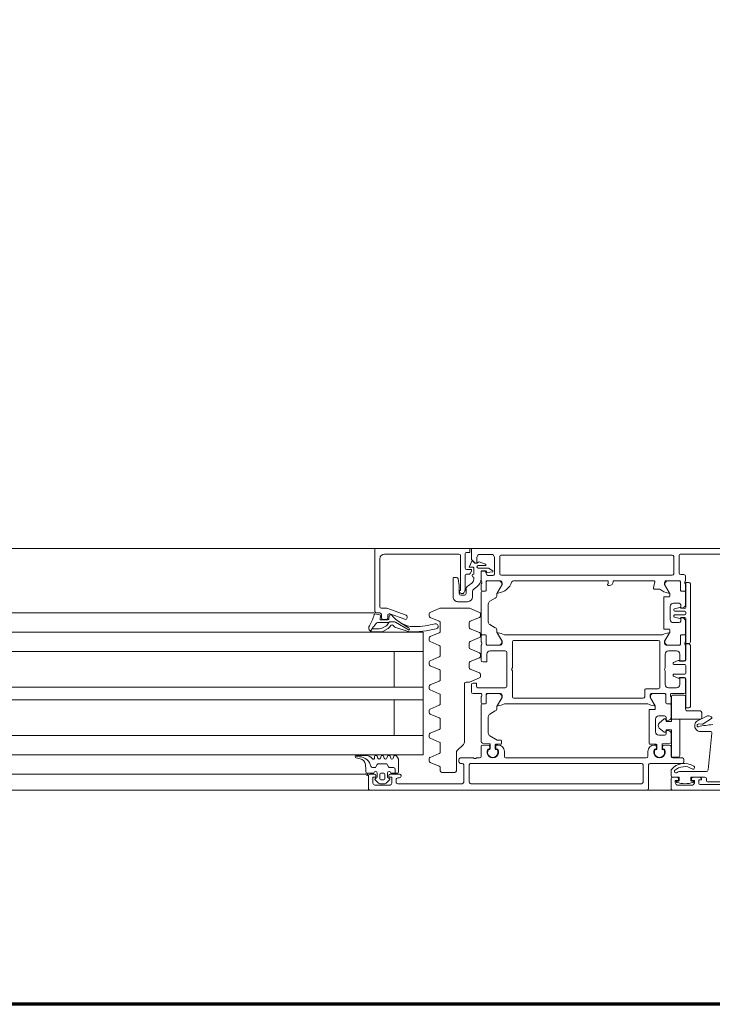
# Model space of a CAD drawing. Header units: centimetres. Extents: x -1631 to 21770, y -8842 to 3590.
# Tile 63 of 87: x 462 to 483, y 1006 to 1036. Entities that reach past the tile are written whole.
import ezdxf

# ---------------------------------------------------------------- set-up
doc = ezdxf.new("R2010")
doc.units = ezdxf.units.CM
doc.linetypes.add('Dash', pattern=[60, 30, -30])
doc.linetypes.add('Długa kreska', pattern=[142.875, 95.25, -47.625])
for name, color, linetype, lineweight in [('A-DETL', 90, 'Continuous', 9), ('A-DETL-GENF', 92, 'Continuous', 9), ('A-DOOR', 31, 'Continuous', 13), ('A-DOOR-HDLN', 31, 'Dash', 9)]:
    doc.layers.add(name, color=color, linetype=linetype, lineweight=lineweight)

# ---------------------------------------------------------------- blocks, each defined once
blk = doc.blocks.new('Schueco_FWS_ADS-75-SimplySmart_inw_Family-02 - FWS SI insert unit 90-2368450-5_piętro III __10_50 m_ - stan projektowany')
at = {"layer": 'A-DETL-GENF'}
for p, q in [((74.6, 0.9), (-74.6, 0.9)), ((-54.5, 0.4), (7.65, 0.4)), ((-54.5, -0.2), (7.65, -0.2)), ((-54.5, -0.8), (7.65, -0.8)), ((-54.5, -1.9), (7.65, -1.9)), ((-54.5, -2.3), (7.65, -2.3)), ((-54.5, -3.4), (7.65, -3.4)), ((-54.5, -4), (7.65, -4)), ((7.65, -4.6), (-59.08, -4.6)), ((-75.5, -6.6), (75.5, -6.6))]:
    blk.add_line(p, q, dxfattribs=at)
at = {"layer": 'A-DOOR'}
for p, q in [((-68.35, 0.9), (-74.5, 0.9)), ((-70.5, 0.73), (-69.21, 0.73)), ((-69.45, 0.645), (-70.3, 0.645)), ((-68.98, 0.62), (-68.93, 0.62)), ((-68.93, 0.75), (-68.53, 0.75)), ((-68.53, 0.62), (-68.48, 0.62)), ((-68.3, 0.55), (-68.3, 0.85)), ((-67.6, 0.85), (-67.6, 0.12)), ((-58.95, 0.9), (-67.55, 0.9)), ((-67.43, 0.12), (-67.43, 0.65)), ((-67.38, 0.7), (-62.08, 0.7)), ((-62.03, 0.65), (-62.03, 0.12)), ((-61.86, 0.12), (-61.86, 0.65)), ((-61.81, 0.7), (-59.81, 0.7)), ((-59.76, 0.65), (-59.76, 0.57)), ((-59.447, 0.685), (-59.551, 0.581)), ((-59.53, 0.75), (-59.13, 0.75)), ((-59.248, 0.7), (-59.412, 0.7)), ((-59.109, 0.581), (-59.213, 0.685)), ((-58.95, 0.9), (-53.75, 0.9)), ((-58.9, 0.45), (-58.9, 0.85)), ((-69.4, 0.55), (-69.4, 0.595)), ((-69.397, 0.32), (-68.557, 0.32)), ((-69.19, 0.5), (-68.98, 0.5)), ((-68.48, 0.5), (-68.35, 0.5)), ((-68.3, 0.27), (-68.3, 0.45)), ((-61.18, 0.35), (-61.58, 0.35)), ((-59.91, 0.47), (-59.91, 0.45)), ((-59.81, 0.52), (-59.86, 0.52)), ((-59.86, 0.4), (-59.58, 0.4)), ((-59.59, 0.37), (-59.8, 0.37)), ((-59.728, 0.37), (-59.728, 0.25)), ((-59.53, 0.53), (-59.52, 0.53)), ((-59.49, 0.5), (-59.49, 0.37)), ((-59.41, 0.42), (-59.41, 0.53)), ((-59.36, 0.58), (-59.3, 0.58)), ((-59.3, 0.37), (-59.36, 0.37)), ((-59.25, 0.53), (-59.25, 0.42)), ((-59.17, 0.37), (-59.17, 0.5)), ((-59.14, 0.53), (-59.13, 0.53)), ((-59.08, 0.4), (-58.95, 0.4)), ((-58.803, 0.103), (-58.83, 0.41)), ((-58.828, 0.4), (-53.75, 0.4)), ((-69.567, -0.869), (-69.447, 0.275)), ((-68.7, 0.02), (-68.7, -0.05)), ((-67.65, 0.07), (-68.65, 0.07)), ((-62.08, 0.07), (-67.38, 0.07)), ((-61.76, 0.07), (-61.81, 0.07)), ((-61.71, -0.05), (-61.71, 0.02)), ((-61.63, 0.3), (-61.63, -0.259)), ((-61.13, 0.203), (-61.13, 0.3)), ((-60.811, 0.038), (-61.099, 0.157)), ((-59.678, 0.2), (-59.567, 0.2)), ((-59.523, 0.175), (-59.483, 0.105)), ((-59.44, 0.08), (-59.216, 0.08)), ((-59.173, 0.105), (-59.132, 0.175)), ((-59.089, 0.2), (-59.024, 0.2)), ((-68.65, -0.1), (-68.35, -0.1)), ((-68.3, -0.15), (-68.3, -0.45)), ((-67.58, -0.3), (-67.58, -0.15)), ((-67.53, -0.1), (-63.17, -0.1)), ((-63.12, -0.15), (-63.12, -0.3)), ((-62.4, -0.45), (-62.4, -0.15)), ((-62.35, -0.1), (-62.26, -0.1)), ((-62.16, -0.1), (-61.76, -0.1)), ((-61.13, -0.547), (-61.13, -0.283)), ((-61.099, -0.237), (-60.811, -0.118)), ((-60.78, -0.002), (-60.78, -0.078)), ((-59.691, -0.15), (-59.669, -0.09)), ((-59.591, -0.09), (-59.569, -0.15)), ((-59.491, -0.15), (-59.469, -0.09)), ((-59.391, -0.09), (-59.369, -0.15)), ((-59.291, -0.15), (-59.269, -0.09)), ((-59.191, -0.09), (-59.169, -0.15)), ((-59.09, -0.14), (-59.09, -0.1)), ((-58.791, -0.18), (-58.524, -0.18)), ((-58.516, -0.101), (-58.642, -0.076)), ((-58.526, -0.158), (-58.499, -0.172)), ((-68.3, -0.846), (-68.3, -0.583)), ((-68.282, -0.563), (-68.038, -0.542)), ((-68.25, -0.5), (-68.059, -0.5)), ((-68.062, -0.37), (-68.096, -0.37)), ((-68.04, -0.36), (-68.076, -0.36)), ((-68.04, -0.482), (-68.033, -0.403)), ((-68.02, -0.522), (-68.02, -0.38)), ((-67.86, -0.38), (-67.86, -0.505)), ((-67.847, -0.403), (-67.84, -0.482)), ((-67.804, -0.36), (-67.84, -0.36)), ((-67.84, -0.525), (-67.64, -0.525)), ((-67.821, -0.5), (-67.78, -0.5)), ((-67.784, -0.37), (-67.817, -0.37)), ((-67.62, -0.545), (-67.62, -1.585)), ((-63.03, -0.545), (-63.03, -0.635)), ((-62.86, -0.525), (-63.01, -0.525)), ((-62.92, -0.5), (-62.879, -0.5)), ((-62.882, -0.37), (-62.916, -0.37)), ((-62.896, -0.36), (-62.86, -0.36)), ((-62.86, -0.482), (-62.853, -0.403)), ((-62.84, -0.38), (-62.84, -0.505)), ((-62.68, -0.522), (-62.68, -0.38)), ((-62.667, -0.403), (-62.66, -0.482)), ((-62.446, -0.561), (-62.662, -0.542)), ((-62.66, -0.36), (-62.624, -0.36)), ((-62.641, -0.5), (-62.45, -0.5)), ((-62.604, -0.37), (-62.637, -0.37)), ((-62.4, -1.729), (-62.4, -0.61)), ((-61.88, -0.591), (-61.88, -2.4)), ((-61.659, -0.329), (-61.851, -0.521)), ((-60.811, -0.712), (-61.099, -0.593)), ((-69.221, -0.917), (-69.516, -0.924)), ((-68.15, -0.855), (-68.15, -0.93)), ((-67.92, -0.805), (-68.1, -0.805)), ((-67.82, -1.305), (-67.82, -0.905)), ((-62.62, -0.869), (-62.62, -1.375)), ((-61.099, -0.987), (-60.811, -0.868)), ((-60.78, -0.752), (-60.78, -0.828)), ((-53.75, -0.8), (-60.6, -0.8)), ((-69.299, -1.157), (-69.551, -1.326)), ((-69.159, -1.154), (-69.269, -1.148)), ((-69.114, -1.123), (-69.125, -1.138)), ((-68.181, -0.954), (-68.226, -0.942)), ((-61.13, -1.297), (-61.13, -1.033)), ((-69.548, -1.377), (-69.506, -1.399)), ((-69.436, -1.402), (-69.122, -1.249)), ((-68.3, -1.729), (-68.3, -1.364)), ((-68.226, -1.268), (-68.181, -1.256)), ((-68.15, -1.28), (-68.15, -1.355)), ((-68.1, -1.405), (-67.92, -1.405)), ((-62.67, -1.462), (-62.84, -1.56)), ((-60.811, -1.462), (-61.099, -1.343)), ((-60.78, -1.502), (-60.78, -1.578)), ((-68.9, -3.59), (-68.9, -1.7)), ((-68.3, -1.81), (-68.3, -2)), ((-68.171, -1.78), (-68.27, -1.78)), ((-68.17, -1.779), (-68.25, -1.779)), ((-68.141, -2.08), (-68.141, -1.81)), ((-68.14, -2.049), (-68.14, -1.809)), ((-67.81, -1.625), (-67.81, -1.691)), ((-67.803, -1.716), (-67.669, -1.949)), ((-67.64, -1.605), (-67.79, -1.605)), ((-63.12, -1.78), (-67.58, -1.78)), ((-62.897, -1.716), (-63.031, -1.949)), ((-62.89, -1.647), (-62.89, -1.691)), ((-62.56, -2.049), (-62.56, -1.809)), ((-62.559, -1.81), (-62.559, -2.08)), ((-62.53, -1.779), (-62.45, -1.779)), ((-62.43, -1.78), (-62.529, -1.78)), ((-62.4, -2), (-62.4, -1.81)), ((-61.13, -2.047), (-61.13, -1.783)), ((-61.099, -1.737), (-60.811, -1.618)), ((-68.3, -2.1), (-68.7, -2.1)), ((-68.28, -2.028), (-68.28, -2.072)), ((-67.7, -2.1), (-68.121, -2.1)), ((-67.756, -2.099), (-68.09, -2.099)), ((-67.48, -2.2), (-67.48, -2)), ((-67.43, -1.95), (-63.42, -1.95)), ((-63.37, -2), (-63.37, -2.8)), ((-62.579, -2.1), (-63, -2.1)), ((-62.944, -2.099), (-62.61, -2.099)), ((-62.42, -2.072), (-62.42, -2.028)), ((-62.15, -2.1), (-62.4, -2.1)), ((-60.811, -2.212), (-61.099, -2.093)), ((-68.75, -2.15), (-68.75, -2.54)), ((-68.47, -2.28), (-68.22, -2.28)), ((-68.12, -2.38), (-68.12, -2.8)), ((-67.95, -3.7), (-67.95, -2.3)), ((-67.9, -2.25), (-67.53, -2.25)), ((-63.2, -3.37), (-63.2, -2.33)), ((-63.15, -2.28), (-62.3, -2.28)), ((-62.1, -2.37), (-62.1, -2.15)), ((-61.099, -2.487), (-60.811, -2.368)), ((-60.78, -2.252), (-60.78, -2.328)), ((-68.76, -2.73), (-68.76, -2.97)), ((-68.39, -2.7), (-68.73, -2.7)), ((-68.71, -2.6), (-68.56, -2.6)), ((-68.519, -2.574), (-68.377, -2.64)), ((-68.36, -2.667), (-68.36, -2.67)), ((-62.38, -2.628), (-62.38, -2.692)), ((-62.039, -2.454), (-62.349, -2.582)), ((-62.349, -2.738), (-62.061, -2.857)), ((-61.93, -2.45), (-62.02, -2.45)), ((-61.13, -2.797), (-61.13, -2.533)), ((-68.73, -3), (-68.39, -3)), ((-68.36, -3.03), (-68.36, -3.033)), ((-68.12, -2.9), (-68.12, -3.32)), ((-63.37, -2.9), (-63.37, -3.7)), ((-62.03, -2.903), (-62.03, -3.043)), ((-60.811, -2.962), (-61.099, -2.843)), ((-60.78, -3.002), (-60.78, -3.078)), ((-68.75, -3.16), (-68.75, -3.6)), ((-68.56, -3.1), (-68.71, -3.1)), ((-68.377, -3.06), (-68.519, -3.126)), ((-62.4, -3.6), (-62.4, -3.13)), ((-62.38, -3.255), (-62.38, -3.318)), ((-62.061, -3.089), (-62.349, -3.209)), ((-61.13, -3.547), (-61.13, -3.283)), ((-61.099, -3.237), (-60.811, -3.118)), ((-68.73, -3.628), (-68.73, -3.672)), ((-68.591, -3.89), (-68.591, -3.62)), ((-68.59, -3.891), (-68.59, -3.651)), ((-68.571, -3.6), (-68.15, -3.6)), ((-68.54, -3.601), (-68.206, -3.601)), ((-68.22, -3.42), (-68.47, -3.42)), ((-62.68, -3.42), (-63.15, -3.42)), ((-63, -3.6), (-62.579, -3.6)), ((-62.61, -3.601), (-62.944, -3.601)), ((-62.56, -3.891), (-62.56, -3.651)), ((-62.559, -3.62), (-62.559, -3.89)), ((-62.42, -3.672), (-62.42, -3.628)), ((-62.349, -3.364), (-62.061, -3.484)), ((-62.03, -3.53), (-62.03, -3.67)), ((-60.811, -3.712), (-61.099, -3.593)), ((-53.75, -3.4), (-60.6, -3.4)), ((-59.146, -3.4), (-53.75, -3.4)), ((-68.9, -5.501), (-68.9, -3.701)), ((-68.75, -3.7), (-68.75, -3.89)), ((-68.75, -4.341), (-68.75, -3.971)), ((-68.72, -3.92), (-68.621, -3.92)), ((-68.7, -3.921), (-68.62, -3.921)), ((-68.119, -3.751), (-68.253, -3.984)), ((-68.03, -3.92), (-63.12, -3.92)), ((-63.42, -3.75), (-67.9, -3.75)), ((-63.031, -3.751), (-62.897, -3.984)), ((-62.45, -3.921), (-62.53, -3.921)), ((-62.529, -3.92), (-62.43, -3.92)), ((-62.4, -3.89), (-62.4, -3.7)), ((-62.4, -5.229), (-62.4, -3.971)), ((-62.38, -3.882), (-62.38, -3.945)), ((-62.061, -3.716), (-62.349, -3.836)), ((-61.099, -3.987), (-60.811, -3.868)), ((-60.78, -3.752), (-60.78, -3.828)), ((-68.26, -4.009), (-68.26, -4.08)), ((-68.24, -4.1), (-68.09, -4.1)), ((-68.07, -4.12), (-68.07, -5.08)), ((-62.89, -4.009), (-62.89, -4.053)), ((-62.84, -4.14), (-62.67, -4.238)), ((-62.349, -3.991), (-62.061, -4.111)), ((-62.03, -4.157), (-62.03, -4.297)), ((-61.13, -4.297), (-61.13, -4.033)), ((-59.738, -4.315), (-60.167, -4.063)), ((-60.136, -4.153), (-59.897, -4.297)), ((-59.72, -4.163), (-60.134, -4.021)), ((-59.55, -4.155), (-59.59, -4.21)), ((-59.344, -4.03), (-59.511, -4.121)), ((-59.316, -4.129), (-59.434, -4.193)), ((-59.022, -4.015), (-59.287, -4.015)), ((-59.01, -4.108), (-59.234, -4.108)), ((-59.04, -4.161), (-58.966, -4.031)), ((-68.76, -4.576), (-68.76, -4.626)), ((-68.414, -4.546), (-68.73, -4.546)), ((-68.631, -4.449), (-68.676, -4.437)), ((-68.6, -4.35), (-68.6, -4.425)), ((-68.574, -4.429), (-68.407, -4.473)), ((-68.37, -4.3), (-68.55, -4.3)), ((-68.384, -4.502), (-68.384, -4.516)), ((-68.27, -4.8), (-68.27, -4.4)), ((-62.62, -4.325), (-62.62, -4.875)), ((-62.38, -4.508), (-62.38, -4.572)), ((-62.061, -4.343), (-62.349, -4.462)), ((-60.811, -4.462), (-61.099, -4.343)), ((-60.78, -4.502), (-60.78, -4.578)), ((-60.1, -4.45), (-60.1, -4.482)), ((-60.067, -4.529), (-59.468, -4.747)), ((-59.567, -4.573), (-60.033, -4.403)), ((-59.59, -4.329), (-59.687, -4.329)), ((-59.599, -4.54), (-59.572, -4.54)), ((-59.542, -4.514), (-59.529, -4.411)), ((-59.5, -4.45), (-59.5, -4.526)), ((-59.499, -4.385), (-59.289, -4.385)), ((-59.35, -4.4), (-59.45, -4.4)), ((-59.3, -4.55), (-59.3, -4.45)), ((-59.259, -4.419), (-59.27, -4.509)), ((-59.246, -4.542), (-59.107, -4.569)), ((-68.75, -5.229), (-68.75, -4.859)), ((-68.73, -4.656), (-68.414, -4.656)), ((-68.676, -4.763), (-68.631, -4.751)), ((-68.6, -4.775), (-68.6, -4.85)), ((-68.407, -4.728), (-68.574, -4.773)), ((-68.384, -4.686), (-68.384, -4.699)), ((-62.349, -4.618), (-62.039, -4.746)), ((-62.02, -4.75), (-61.14, -4.75)), ((-61.121, -4.746), (-60.811, -4.618)), ((-59.451, -4.75), (-59.3, -4.75)), ((-59.15, -4.6), (-59.25, -4.6)), ((-59.25, -4.8), (-59.25, -6.28)), ((-68.55, -4.9), (-68.37, -4.9)), ((-68.26, -5.12), (-68.26, -5.191)), ((-68.09, -5.1), (-68.24, -5.1)), ((-62.89, -5.147), (-62.89, -5.191)), ((-62.67, -4.962), (-62.84, -5.06)), ((-62.13, -5.1), (-62.13, -5.249)), ((-61.68, -4.95), (-61.98, -4.95)), ((-61.88, -5.15), (-61.77, -5.15)), ((-61.53, -5.68), (-61.53, -5.1)), ((-68.75, -5.31), (-68.75, -5.5)), ((-68.621, -5.28), (-68.72, -5.28)), ((-68.62, -5.279), (-68.7, -5.279)), ((-68.591, -5.58), (-68.591, -5.31)), ((-68.59, -5.549), (-68.59, -5.309)), ((-68.253, -5.216), (-68.119, -5.449)), ((-67.786, -5.34), (-67.95, -5.34)), ((-67.793, -5.564), (-67.756, -5.376)), ((-66.345, -5.45), (-66.38, -5.45)), ((-62.897, -5.216), (-63.031, -5.449)), ((-62.56, -5.549), (-62.56, -5.309)), ((-62.559, -5.31), (-62.559, -5.58)), ((-62.53, -5.279), (-62.45, -5.279)), ((-62.43, -5.28), (-62.529, -5.28)), ((-62.4, -5.5), (-62.4, -5.31)), ((-62.183, -5.352), (-62.267, -5.41)), ((-62.106, -5.523), (-61.994, -5.445)), ((-61.93, -5.322), (-61.93, -5.2)), ((-61.9, -5.312), (-61.9, -5.76)), ((-61.863, -5.227), (-61.895, -5.289)), ((-61.78, -5.2), (-61.818, -5.2)), ((-61.73, -5.28), (-61.73, -5.25)), ((-68.75, -5.6), (-68.75, -5.74)), ((-68.73, -5.528), (-68.73, -5.572)), ((-68.7, -5.79), (-68.6, -5.79)), ((-68.15, -5.6), (-68.571, -5.6)), ((-68.206, -5.599), (-68.54, -5.599)), ((-68.33, -5.77), (-63.03, -5.77)), ((-66.52, -5.6), (-67.764, -5.6)), ((-66.5, -5.57), (-66.5, -5.58)), ((-63.4, -5.6), (-66.33, -5.6)), ((-62.579, -5.6), (-63, -5.6)), ((-62.944, -5.599), (-62.61, -5.599)), ((-62.76, -5.76), (-62.65, -5.76)), ((-62.42, -5.572), (-62.42, -5.528)), ((-62.4, -5.85), (-62.4, -5.6)), ((-62.395, -5.656), (-62.395, -5.885)), ((-62.17, -5.71), (-62.17, -5.646)), ((-61.637, -5.7), (-61.55, -5.7)), ((-68.55, -5.84), (-68.55, -6.38)), ((-68.38, -6.35), (-68.38, -5.82)), ((-62.98, -5.82), (-62.98, -6.35)), ((-62.81, -6.32), (-62.81, -5.81)), ((-62.758, -5.911), (-62.632, -5.988)), ((-62.584, -5.858), (-62.75, -5.874)), ((-62.606, -5.995), (-62.31, -5.995)), ((-62.562, -5.885), (-62.562, -5.878)), ((-62.415, -5.905), (-62.542, -5.905)), ((-62.536, -6.114), (-62.333, -6.184)), ((-62.31, -6.075), (-62.53, -6.075)), ((-62.17, -6), (-62.17, -5.81)), ((-61.95, -5.81), (-62.042, -5.81)), ((-61.9, -6), (-61.9, -6.43)), ((-63.03, -6.4), (-68.33, -6.4)), ((-62.37, -6.42), (-62.71, -6.42)), ((-68.6, -6.43), (-69.89, -6.43)), ((-59.4, -6.43), (-61.71, -6.43)), ((-59.25, -6.6), (-53.75, -6.6))]:
    blk.add_line(p, q, dxfattribs=at)
at = {"layer": 'A-DOOR', "flags": 128}
for points in [[(-69.16, 0.68), (-69.16, 0.58), (-69.24, 0.58), (-69.24, 0.55)], [(-68.93, 0.55), (-68.93, 0.6), (-69.03, 0.6), (-69.03, 0.65)], [(-68.43, 0.65), (-68.43, 0.6), (-68.53, 0.6), (-68.53, 0.55)], [(-59.53, 0.45), (-59.53, 0.5), (-59.63, 0.5), (-59.63, 0.65)], [(-59.03, 0.65), (-59.03, 0.5), (-59.13, 0.5), (-59.13, 0.45)], [(-68.91, 0.6), (-68.91, 0.5), (-69.35, 0.5)], [(-68.35, 0.5), (-68.55, 0.5), (-68.55, 0.6)], [(-59.83, 0.34), (-59.83, -0.06), (-59.765, -0.16)], [(-58.87, 0.45), (-58.87, 0.37), (-59.07, 0.37)], [(-53.75, -4), (-60.6, -4), (-60.6, -0.2), (-53.75, -0.2)], [(-63.01, -0.655), (-62.895, -0.655), (-62.67, -0.782)], [(-59.7, -0.8), (-59.7, -1.9), (-60.6, -1.9), (-53.75, -1.9)], [(-68.85, -1.65), (-68.76, -1.65), (-68.76, -2.55)], [(-67.788, -1.741), (-67.65, -1.98), (-67.65, -2.05)], [(-63.05, -2.05), (-63.05, -1.98), (-62.912, -1.741)], [(-68.7, -2.59), (-68.57, -2.59), (-68.57, -2.38)], [(-62.25, -2.33), (-62.25, -2.42), (-62.15, -2.42)], [(-59.7, -3.4), (-59.7, -2.3), (-60.6, -2.3), (-53.75, -2.3)], [(-68.76, -3.15), (-68.76, -3.64), (-68.85, -3.64)], [(-68.57, -3.32), (-68.57, -3.11), (-68.7, -3.11)], [(-62.45, -3.08), (-62.58, -3.08), (-62.58, -3.32)], [(-68.85, -3.651), (-68.76, -3.651), (-68.76, -4.431)], [(-68.1, -3.65), (-68.1, -3.72), (-68.238, -3.959)], [(-62.912, -3.959), (-63.05, -3.72), (-63.05, -3.65)], [(-59.489, -4.241), (-59.527, -4.303), (-59.191, -4.303)], [(-68.73, -4.461), (-68.6, -4.461), (-68.599, -4.444), (-68.6, -4.461)], [(-68.76, -4.771), (-68.76, -5.551), (-68.85, -5.551)], [(-68.6, -4.741), (-68.599, -4.757), (-68.6, -4.751), (-68.73, -4.741)], [(-61.95, -6.48), (-62.05, -6.48), (-62.05, -6.6), (-59.1, -6.6), (-59.1, -4.65)], [(-68.238, -5.241), (-68.1, -5.48), (-68.1, -5.55)], [(-66.35, -5.58), (-66.35, -5.518), (-66.331, -5.491), (-66.325, -5.47)], [(-63.05, -5.55), (-63.05, -5.48), (-62.912, -5.241)], [(-61.76, -6.38), (-61.76, -5.3), (-61.75, -5.3)], [(-61.72, -5.2), (-61.72, -5.45), (-61.687, -5.658)], [(-62.55, -5.86), (-62.55, -5.9), (-62.45, -5.9)], [(-62.112, -6.206), (-62.03, -6.02), (-62.15, -6.02)], [(-62.06, -5.821), (-62.098, -5.896), (-62.1, -5.95), (-61.95, -5.95)], [(-70.75, -6.6), (-62.1, -6.6), (-62.1, -6.26), (-62.21, -6.15), (-62.27, -6.15), (-62.27, -6.32)], [(-62.265, -6.15), (-62.2, -6.15), (-62.146, -6.212)]]:
    blk.add_lwpolyline(points, dxfattribs=at)
for points in [[(-68.57, -0.17), (-68.57, -1.27)], [(-68.36, -0.12), (-68.52, -0.12)], [(-68.134, -0.916), (-68.15, -0.975), (-68.31, -0.975), (-68.31, -0.17), (-68.31, -0.975), (-68.15, -0.975)], [(-67.934, -1.028), (-68.086, -0.901)], [(-68.086, -1.309), (-67.934, -1.182)], [(-69.25, -1.51), (-69.25, -1.35)], [(-69.2, -1.3), (-68.31, -1.3), (-68.31, -2), (-68.31, -1.3)], [(-68.58, -1.3), (-68.31, -1.3), (-68.31, -1.235), (-68.15, -1.235), (-68.134, -1.294), (-68.15, -1.235), (-68.31, -1.235), (-68.31, -1.3)], [(-68.8, -1.56), (-69.2, -1.56)], [(-68.75, -2), (-68.75, -1.61)], [(-68.36, -2.05), (-68.7, -2.05)]]:
    blk.add_lwpolyline(points, close=True, dxfattribs=at)
at = {"layer": 'A-DOOR'}
for centre, radius, start, end in [((-69.45, 0.595), 0.05, 360, 90), ((-69.21, 0.68), 0.05, 360, 90), ((-68.93, 0.65), 0.1, 90, 180), ((-68.98, 0.64), 0.02, 108.1806, 270), ((-68.73, -0.121), 0.821, 71.8194, 108.1806), ((-68.93, 0.6), 0.02, 0, 90), ((-68.53, 0.6), 0.02, 90, 180), ((-68.53, 0.65), 0.1, 360, 90), ((-68.48, 0.64), 0.02, 270, 71.8194), ((-68.35, 0.85), 0.05, 360, 90), ((-67.55, 0.85), 0.05, 90, 180), ((-67.38, 0.65), 0.05, 90, 180), ((-62.08, 0.65), 0.05, 360, 90), ((-61.81, 0.65), 0.05, 90, 180), ((-59.81, 0.65), 0.05, 360, 90), ((-59.53, 0.65), 0.1, 90, 180), ((-59.412, 0.65), 0.05, 90, 135.0277), ((-59.248, 0.65), 0.05, 44.9798, 90), ((-59.13, 0.65), 0.1, 360, 90), ((-58.95, 0.85), 0.05, 360, 90), ((-69.397, 0.27), 0.05, 90, 174), ((-69.35, 0.55), 0.05, 180, 270), ((-69.19, 0.55), 0.05, 180, 270), ((-68.98, 0.55), 0.05, 270, 360), ((-68.557, 0.42), 0.1, 270, 315.573), ((-68.48, 0.55), 0.05, 180, 270), ((-68.45, 0.315), 0.05, 18.0358, 135.573), ((-68.435, 0.32), 0.0341, 314.9859, 18.0358), ((-68.35, 0.55), 0.05, 270, 360), ((-68.35, 0.45), 0.05, 0, 90), ((-61.58, 0.3), 0.05, 90, 180), ((-61.18, 0.3), 0.05, 0, 90), ((-59.86, 0.47), 0.05, 90, 180), ((-59.86, 0.45), 0.05, 180, 270), ((-59.8, 0.34), 0.03, 90, 180), ((-59.81, 0.57), 0.05, 270, 0), ((-59.54, 0.37), 0.05, 180.0006, 0.0006), ((-59.58, 0.45), 0.05, 270, 360), ((-59.53, 0.56), 0.03, 134.9981, 270.0001), ((-59.52, 0.5), 0.03, 0, 90), ((-59.36, 0.53), 0.05, 89.9979, 180.0021), ((-59.36, 0.42), 0.05, 179.9989, 270.0011), ((-59.3, 0.53), 0.05, 359.9979, 90.0021), ((-59.3, 0.42), 0.05, 269.9989, 0.0011), ((-59.14, 0.5), 0.03, 90, 180), ((-59.12, 0.37), 0.05, 180, 360), ((-59.13, 0.56), 0.03, 270.0055, 44.9966), ((-59.08, 0.45), 0.05, 180, 270), ((-58.95, 0.45), 0.05, 270, 360), ((-58.87, 0.41), 0.04, 0.0006, 89.9999), ((-68.98, 0.2), 0.05, 56.44, 236.44), ((-68.715, 0.6), 0.53, 236.44, 321.4946), ((-68.715, 0.6), 0.43, 236.44, 314.9859), ((-68.65, 0.02), 0.05, 90, 180), ((-67.65, 0.12), 0.05, 270, 360), ((-67.38, 0.12), 0.05, 180, 270), ((-62.08, 0.12), 0.05, 270, 0), ((-61.81, 0.12), 0.05, 180, 270), ((-61.76, 0.02), 0.05, 360, 90), ((-61.08, 0.203), 0.05, 180, 247.5), ((-60.83, -0.008), 0.05, 7.1452, 67.5), ((-59.678, 0.25), 0.05, 180, 270), ((-59.567, 0.15), 0.05, 30, 90), ((-59.44, 0.13), 0.05, 210, 270), ((-59.216, 0.13), 0.05, 270, 330), ((-59.089, 0.15), 0.05, 90, 150), ((-59.024, 0.15), 0.05, 12.1266, 90), ((-58.603, 0.244), 0.381, 192.6599, 268.1005), ((-58.604, 0.12), 0.2, 185.0082, 258.9975), ((-68.65, -0.05), 0.05, 180, 270), ((-68.52, -0.17), 0.05, 90, 180), ((-68.52, -0.17), 0.05, 90, 180), ((-68.36, -0.17), 0.05, 360, 90), ((-68.36, -0.17), 0.05, 360, 90), ((-68.35, -0.15), 0.05, 0, 90), ((-67.94, -0.28), 0.18, 330, 210), ((-67.94, -0.275), 0.16, 327.9154, 212.0846), ((-67.78, -0.3), 0.2, 270, 360), ((-67.53, -0.15), 0.05, 90, 180), ((-63.17, -0.15), 0.05, 360, 90), ((-62.92, -0.3), 0.2, 180, 270), ((-62.76, -0.28), 0.18, 330, 210), ((-62.76, -0.275), 0.16, 327.91, 212.09), ((-62.35, -0.15), 0.05, 90, 180), ((-62.21, -0.153), 0.0725, 46.3972, 133.6028), ((-61.76, -0.05), 0.05, 270, 0), ((-61.73, -0.259), 0.1, 315, 360), ((-61.08, -0.283), 0.05, 112.5, 180), ((-60.83, -0.072), 0.05, 292.5, 352.8548), ((-59.73, -0.14), 0.04, 209.9997, 345.0005), ((-59.63, -0.1), 0.04, 15.0002, 164.9998), ((-59.53, -0.14), 0.04, 194.9996, 345.0004), ((-59.43, -0.1), 0.04, 15.0002, 164.9998), ((-59.33, -0.14), 0.04, 194.9996, 345.0004), ((-59.23, -0.1), 0.04, 15.0002, 164.9998), ((-59.13, -0.14), 0.04, 194.9997, 0.0002), ((-59.05, -0.1), 0.04, 40.3208, 180), ((-58.791, 0.12), 0.3, 220.3198, 270.0013), ((-58.649, -0.478), 0.343, 68.9463, 84.3989), ((-58.524, -0.14), 0.04, 269.9191, 78.9894), ((-68.25, -0.45), 0.05, 180, 270), ((-68.28, -0.583), 0.02, 95, 180), ((-68.062, -0.4), 0.03, 355, 90), ((-68.059, -0.48), 0.02, 270, 355), ((-68.04, -0.38), 0.02, 360, 90), ((-68.04, -0.522), 0.02, 275, 0), ((-67.84, -0.38), 0.02, 90, 180), ((-67.84, -0.505), 0.02, 180, 270), ((-67.817, -0.4), 0.03, 90, 185), ((-67.821, -0.48), 0.02, 185, 270), ((-67.64, -0.545), 0.02, 0, 90), ((-63.01, -0.545), 0.02, 90, 180), ((-62.882, -0.4), 0.03, 355, 90), ((-62.879, -0.48), 0.02, 270, 355), ((-62.86, -0.38), 0.02, 360, 90), ((-62.86, -0.505), 0.02, 270, 0), ((-62.66, -0.38), 0.02, 90, 180), ((-62.66, -0.522), 0.02, 180, 265), ((-62.637, -0.4), 0.03, 90, 185), ((-62.641, -0.48), 0.02, 185, 270), ((-62.45, -0.45), 0.05, 270, 360), ((-62.45, -0.61), 0.05, 360, 85), ((-61.78, -0.591), 0.1, 135, 180), ((-61.08, -0.547), 0.05, 180, 247.5), ((-69.517, -0.874), 0.05, 174, 271.3918), ((-69.217, -1.102), 0.185, 352.9334, 91.3918), ((-68.2, -0.846), 0.1, 180, 255), ((-68.1, -0.855), 0.05, 90, 180), ((-68.105, -0.924), 0.03, 50, 165), ((-68.105, -0.924), 0.03, 50, 165), ((-67.92, -0.905), 0.1, 360, 90), ((-63.01, -0.635), 0.02, 180, 270), ((-62.895, -0.675), 0.02, 60, 90), ((-62.72, -0.869), 0.1, 360, 60), ((-60.83, -0.758), 0.05, 7.1452, 67.5), ((-60.83, -0.822), 0.05, 292.5, 352.8548), ((-69.735, 1.362), 2.5, 273.2163, 283.531), ((-69.272, -1.198), 0.05, 87, 124), ((-69.157, -1.114), 0.04, 267, 323), ((-69.142, -1.102), 0.035, 323, 103.531), ((-69.192, -1.105), 0.16, 296, 352.9334), ((-68.175, -0.93), 0.025, 255, 0), ((-67.998, -1.105), 0.1, 310, 50), ((-67.998, -1.105), 0.1, 310, 50), ((-61.08, -1.033), 0.05, 112.5, 180), ((-69.534, -1.351), 0.03, 124, 242), ((-69.469, -1.329), 0.08, 242, 294), ((-69.2, -1.35), 0.05, 90, 180), ((-69.2, -1.35), 0.05, 90, 180), ((-69.2, -1.51), 0.05, 180, 270), ((-69.2, -1.51), 0.05, 180, 270), ((-68.62, -1.27), 0.05, 323.1301, 0), ((-68.62, -1.27), 0.05, 323.1301, 0), ((-68.2, -1.364), 0.1, 105, 180), ((-68.175, -1.28), 0.025, 0, 105), ((-68.1, -1.355), 0.05, 180, 270), ((-68.105, -1.286), 0.03, 195, 310), ((-68.105, -1.286), 0.03, 195, 310), ((-67.92, -1.305), 0.1, 270, 0), ((-62.72, -1.375), 0.1, 300, 360), ((-61.08, -1.297), 0.05, 180, 247.5), ((-60.83, -1.508), 0.05, 7.1452, 67.5), ((-68.85, -1.7), 0.05, 90, 180), ((-68.8, -1.61), 0.05, 360, 90), ((-68.8, -1.61), 0.05, 0, 90), ((-68.25, -1.729), 0.05, 180, 270), ((-68.27, -1.81), 0.03, 90, 180), ((-68.171, -1.81), 0.03, 0, 90), ((-68.17, -1.809), 0.03, 0, 90), ((-67.79, -1.625), 0.02, 90, 180), ((-67.76, -1.691), 0.05, 180, 210), ((-67.776, -1.734), 0.0138, 84.6714, 210), ((-67.821, -2.218), 0.5, 61.1395, 84.6714), ((-67.64, -1.585), 0.02, 270, 0), ((-62.879, -2.218), 0.5, 95.3286, 118.8605), ((-62.924, -1.734), 0.0138, 330, 95.3286), ((-62.94, -1.691), 0.05, 330, 0), ((-62.79, -1.647), 0.1, 120, 180), ((-62.53, -1.809), 0.03, 90, 180), ((-62.529, -1.81), 0.03, 90, 180), ((-62.45, -1.729), 0.05, 270, 0), ((-62.43, -1.81), 0.03, 0, 90), ((-61.08, -1.783), 0.05, 112.5, 180), ((-60.83, -1.572), 0.05, 292.5, 352.8548), ((-68.7, -2), 0.05, 180, 270), ((-68.7, -2), 0.05, 180, 270), ((-68.7, -2.15), 0.05, 90, 180), ((-68.36, -2), 0.05, 270, 0), ((-68.36, -2), 0.05, 270, 360), ((-68.31, -2.028), 0.03, 0, 70.5288), ((-68.31, -2.072), 0.03, 289.4712, 0), ((-68.121, -2.08), 0.02, 180, 270), ((-68.09, -2.049), 0.05, 180, 270), ((-67.756, -1.999), 0.1, 270, 30), ((-67.7, -2.05), 0.05, 270, 0), ((-67.43, -2), 0.05, 90, 180), ((-63.42, -2), 0.05, 0, 90), ((-63, -2.05), 0.05, 180, 270), ((-62.944, -1.999), 0.1, 150, 270), ((-62.61, -2.049), 0.05, 270, 0), ((-62.579, -2.08), 0.02, 270, 360), ((-62.39, -2.028), 0.03, 109.4712, 180), ((-62.39, -2.072), 0.03, 180, 250.5288), ((-62.15, -2.15), 0.05, 0, 90), ((-61.08, -2.047), 0.05, 180, 247.5), ((-68.47, -2.38), 0.1, 90, 180), ((-68.22, -2.38), 0.1, 360, 90), ((-67.9, -2.3), 0.05, 90, 180), ((-67.53, -2.2), 0.05, 270, 0), ((-63.15, -2.33), 0.05, 90, 180), ((-62.3, -2.33), 0.05, 0, 90), ((-62.15, -2.37), 0.05, 270, 360), ((-61.93, -2.4), 0.05, 270, 0), ((-60.83, -2.258), 0.05, 7.1452, 67.5), ((-60.83, -2.322), 0.05, 292.5, 352.8548), ((-68.71, -2.55), 0.05, 180, 270), ((-68.73, -2.73), 0.03, 90, 180), ((-68.7, -2.54), 0.05, 180, 270), ((-68.532, -2.601), 0.03, 65, 158.2882), ((-68.39, -2.67), 0.03, 270, 0), ((-68.39, -2.667), 0.03, 0, 65), ((-62.33, -2.628), 0.05, 112.5, 180), ((-62.33, -2.692), 0.05, 180, 247.5), ((-62.02, -2.5), 0.05, 90, 112.5), ((-61.08, -2.533), 0.05, 112.5, 180), ((-68.73, -2.97), 0.03, 180, 270), ((-68.39, -3.03), 0.03, 0, 90), ((-68.39, -3.033), 0.03, 295, 0), ((-68.172, -2.85), 0.0725, 316.3972, 43.6028), ((-63.422, -2.85), 0.0725, 316.3972, 43.6028), ((-62.08, -2.903), 0.05, 0, 67.5), ((-62.08, -3.043), 0.05, 292.5, 0), ((-61.08, -2.797), 0.05, 180, 247.5), ((-60.83, -3.008), 0.05, 7.1452, 67.5), ((-68.71, -3.15), 0.05, 90, 180), ((-68.7, -3.16), 0.05, 90, 180), ((-68.47, -3.32), 0.1, 180, 270), ((-68.532, -3.099), 0.03, 201.7118, 295), ((-68.22, -3.32), 0.1, 270, 360), ((-62.68, -3.32), 0.1, 270, 360), ((-62.45, -3.13), 0.05, 0, 90), ((-62.33, -3.255), 0.05, 112.5, 180), ((-62.33, -3.318), 0.05, 180, 247.5), ((-61.08, -3.283), 0.05, 112.5, 180), ((-60.83, -3.072), 0.05, 292.5, 352.8548), ((-68.85, -3.59), 0.05, 180, 270), ((-68.85, -3.701), 0.05, 90, 180), ((-68.76, -3.628), 0.03, 0, 70.5288), ((-68.571, -3.62), 0.02, 90, 180), ((-68.54, -3.651), 0.05, 90, 180), ((-68.206, -3.701), 0.1, 330, 90), ((-68.15, -3.65), 0.05, 0, 90), ((-63.15, -3.37), 0.05, 180, 270), ((-63, -3.65), 0.05, 90, 180), ((-62.944, -3.701), 0.1, 90, 210), ((-62.61, -3.651), 0.05, 0, 90), ((-62.579, -3.62), 0.02, 0, 90), ((-62.39, -3.628), 0.03, 109.4712, 180), ((-62.08, -3.53), 0.05, 0, 67.5), ((-61.08, -3.547), 0.05, 180, 247.5), ((-68.76, -3.672), 0.03, 289.4712, 0), ((-68.72, -3.89), 0.03, 180, 270), ((-68.7, -3.971), 0.05, 90, 180), ((-68.621, -3.89), 0.03, 270, 0), ((-68.62, -3.891), 0.03, 270, 0), ((-68.226, -3.966), 0.0138, 150, 275.3286), ((-68.271, -3.482), 0.5, 275.3286, 298.8605), ((-67.9, -3.7), 0.05, 180, 270), ((-63.42, -3.7), 0.05, 270, 0), ((-62.879, -3.482), 0.5, 241.1395, 264.6714), ((-62.924, -3.966), 0.0138, 264.6714, 30), ((-62.53, -3.891), 0.03, 180, 270), ((-62.529, -3.89), 0.03, 180, 270), ((-62.45, -3.971), 0.05, 0, 90), ((-62.43, -3.89), 0.03, 270, 0), ((-62.39, -3.672), 0.03, 180, 250.5288), ((-62.33, -3.882), 0.05, 112.5, 180), ((-62.33, -3.945), 0.05, 180, 247.5), ((-62.08, -3.67), 0.05, 292.5, 0), ((-60.83, -3.758), 0.05, 7.1452, 67.5), ((-60.83, -3.822), 0.05, 292.5, 352.8548), ((-68.21, -4.009), 0.05, 150, 180), ((-68.24, -4.08), 0.02, 180, 270), ((-68.09, -4.12), 0.02, 0, 90), ((-62.94, -4.009), 0.05, 0, 30), ((-62.79, -4.053), 0.1, 180, 240), ((-62.72, -4.325), 0.1, 0, 60), ((-62.08, -4.157), 0.05, 0, 67.5), ((-61.08, -4.033), 0.05, 112.5, 180), ((-60.985, -4.184), 0.08, 103.4704, 285.301), ((-60.267, -7.009), 2.994, 87.8817, 104.2277), ((-60.268, -7.009), 2.834, 91.5223, 104.2144), ((-60.322, -4.975), 0.8, 63.6139, 91.5286), ((-60.097, -4.089), 0.075, 159.9851, 238.8937), ((-60.16, -4.097), 0.08, 70.9899, 87.8894), ((-60.491, -5.282), 1.15, 40.8482, 62.8303), ((-59.746, -4.239), 0.08, 26.9556, 70.9899), ((-59.63, -4.18), 0.05, 206.9556, 323.6334), ((-59.453, -4.226), 0.12, 118.6334, 143.6334), ((-59.353, -4.342), 0.17, 118.5366, 143.5366), ((-59.287, -4.135), 0.12, 89.9961, 118.6334), ((-59.234, -4.278), 0.17, 89.9272, 118.5366), ((-59.191, -4.243), 0.06, 270, 326.6979), ((-57.763, -5.398), 1.777, 136.2734, 140.8645), ((-58.14, -4.734), 0.95, 145.949, 168.5732), ((-59.075, -4.141), 0.04, 314.9639, 330.3746), ((-59.026, -4.135), 0.12, 325.949, 88.0077), ((-68.73, -4.431), 0.03, 180, 270), ((-68.73, -4.576), 0.03, 90, 180), ((-68.65, -4.341), 0.1, 180, 255), ((-68.625, -4.425), 0.025, 255, 0), ((-68.55, -4.35), 0.05, 90, 180), ((-68.579, -4.448), 0.02, 75, 170), ((-68.414, -4.516), 0.03, 270, 0), ((-68.414, -4.502), 0.03, 0, 75), ((-68.37, -4.4), 0.1, 0, 90), ((-62.33, -4.508), 0.05, 112.5, 180), ((-62.33, -4.572), 0.05, 180, 247.5), ((-62.08, -4.297), 0.05, 292.5, 0), ((-61.08, -4.297), 0.05, 180, 247.5), ((-60.83, -4.508), 0.05, 7.1452, 67.5), ((-60.83, -4.572), 0.05, 292.5, 352.8548), ((-60.05, -4.45), 0.05, 70, 180), ((-60.05, -4.482), 0.05, 180, 250), ((-59.687, -4.229), 0.1, 239.6164, 270), ((-59.599, -4.51), 0.03, 220.8482, 270), ((-59.584, -4.253), 0.0764, 265.7355, 330.0671), ((-59.572, -4.51), 0.03, 270, 352.9436), ((-59.55, -4.526), 0.05, 250, 0), ((-59.499, -4.415), 0.03, 90, 172.9436), ((-59.45, -4.45), 0.05, 90, 180), ((-59.35, -4.45), 0.05, 0, 90), ((-59.25, -4.55), 0.05, 180, 270), ((-59.289, -4.415), 0.03, 352.7923, 90), ((-59.24, -4.513), 0.03, 171.882, 259.0059), ((-59.1, -4.54), 0.03, 257.6435, 348.5732), ((-68.73, -4.626), 0.03, 180, 270), ((-68.73, -4.771), 0.03, 90, 180), ((-68.65, -4.859), 0.1, 105, 180), ((-68.625, -4.775), 0.025, 0, 105), ((-68.55, -4.85), 0.05, 180, 270), ((-68.579, -4.753), 0.02, 190, 285), ((-68.414, -4.686), 0.03, 0, 90), ((-68.414, -4.699), 0.03, 285, 0), ((-68.37, -4.8), 0.1, 270, 0), ((-62.72, -4.875), 0.1, 300, 0), ((-62.02, -4.7), 0.05, 247.5, 270), ((-61.14, -4.7), 0.05, 270, 292.5), ((-59.451, -4.7), 0.05, 250, 270), ((-59.3, -4.8), 0.05, 0, 90), ((-59.15, -4.65), 0.05, 0, 90), ((-68.24, -5.12), 0.02, 90, 180), ((-68.21, -5.191), 0.05, 180, 210), ((-68.09, -5.08), 0.02, 270, 0), ((-62.94, -5.191), 0.05, 330, 0), ((-62.79, -5.147), 0.1, 120, 180), ((-61.98, -5.1), 0.15, 90, 180), ((-61.88, -5.2), 0.05, 90, 180), ((-61.77, -5.2), 0.05, 0, 90), ((-61.68, -5.1), 0.15, 360, 90), ((-68.85, -5.501), 0.05, 180, 270), ((-68.7, -5.229), 0.05, 180, 270), ((-68.72, -5.31), 0.03, 90, 180), ((-68.76, -5.528), 0.03, 360, 70.5288), ((-68.621, -5.31), 0.03, 360, 90), ((-68.62, -5.309), 0.03, 0, 90), ((-68.226, -5.234), 0.0138, 83.8593, 210), ((-68.278, -5.717), 0.5, 48.9748, 83.8593), ((-68.206, -5.499), 0.1, 270, 30), ((-67.786, -5.37), 0.03, 349, 90), ((-66.38, -5.57), 0.12, 90, 180), ((-66.345, -5.47), 0.02, 0, 90), ((-66.345, -5.477), 0.02, 315, 0), ((-62.876, -5.718), 0.5, 95.6226, 162.2516), ((-62.944, -5.499), 0.1, 150, 270), ((-62.924, -5.234), 0.0138, 330, 95.6226), ((-62.53, -5.309), 0.03, 90, 180), ((-62.529, -5.31), 0.03, 90, 180), ((-62.45, -5.229), 0.05, 270, 0), ((-62.43, -5.31), 0.03, 0, 90), ((-62.39, -5.528), 0.03, 109.4712, 180), ((-62.095, -5.656), 0.3, 125, 180), ((-62.255, -5.249), 0.125, 305, 360), ((-62.08, -5.322), 0.15, 305, 0), ((-61.85, -5.312), 0.05, 153, 180), ((-61.818, -5.25), 0.05, 90, 153), ((-61.78, -5.25), 0.05, 0, 90), ((-61.75, -5.28), 0.02, 270, 0), ((-68.76, -5.572), 0.03, 289.4712, 0), ((-68.7, -5.74), 0.05, 180, 270), ((-68.6, -5.84), 0.05, 0, 90), ((-68.571, -5.58), 0.02, 180, 270), ((-68.54, -5.549), 0.05, 180, 270), ((-68.33, -5.82), 0.05, 90, 180), ((-68.15, -5.55), 0.05, 270, 0), ((-67.764, -5.57), 0.03, 169, 270), ((-66.52, -5.58), 0.02, 270, 0), ((-66.33, -5.518), 0.02, 135, 180), ((-66.33, -5.58), 0.02, 180, 270), ((-63.4, -5.55), 0.05, 270, 342.2516), ((-63, -5.55), 0.05, 180, 270), ((-63.03, -5.82), 0.05, 0, 90), ((-62.76, -5.81), 0.05, 90, 180), ((-62.65, -5.86), 0.1, 360, 90), ((-62.61, -5.549), 0.05, 270, 360), ((-62.579, -5.58), 0.02, 270, 0), ((-62.39, -5.572), 0.03, 180, 250.5288), ((-62.02, -5.646), 0.15, 125, 180), ((-62.17, -5.76), 0.05, 270, 90), ((-61.95, -5.76), 0.05, 270, 0), ((-61.637, -5.65), 0.05, 189.0903, 270), ((-61.55, -5.68), 0.02, 270, 0), ((-62.748, -5.894), 0.02, 95.5, 238.815), ((-62.606, -5.945), 0.05, 238.815, 270), ((-62.582, -5.878), 0.02, 0, 95.5), ((-62.542, -5.885), 0.02, 180, 270), ((-62.53, -6.095), 0.02, 90, 251.0954), ((-62.45, -5.85), 0.05, 270, 0), ((-62.415, -5.885), 0.02, 270, 0), ((-62.31, -6.035), 0.04, 270, 90), ((-62.15, -6), 0.02, 180, 270), ((-62.08, -5.905), 0.02, 153, 180), ((-62.042, -5.83), 0.02, 90, 153), ((-61.95, -6), 0.05, 0, 90), ((-68.6, -6.38), 0.05, 270, 0), ((-68.33, -6.35), 0.05, 180, 270), ((-63.03, -6.35), 0.05, 270, 0), ((-62.71, -6.32), 0.1, 180, 270), ((-62.37, -6.32), 0.1, 270, 0), ((-62.32, -6.146), 0.04, 251.0954, 336.1826), ((-62.265, -6.17), 0.02, 90, 156.1826), ((-62.131, -6.198), 0.02, 221.4237, 336.1613), ((-61.71, -6.38), 0.05, 180, 270), ((-59.4, -6.28), 0.15, 270, 360), ((-61.95, -6.43), 0.05, 270, 0)]:
    blk.add_arc(centre, radius, start, end, dxfattribs=at)
at = {"layer": 'A-DOOR-HDLN'}
blk.add_arc((-72.3, -7.6), 93.95, 270, 0, dxfattribs=at)

msp = doc.modelspace()

# ---------------------------------------------------------------- linework, layer by layer
at = {"layer": 'A-DETL', "linetype": 'Długa kreska', "lineweight": 70}
msp.add_line((1235.377, 1005.826), (294.377, 1005.826), dxfattribs=at)

# ---------------------------------------------------------------- block references
at = {"layer": 'A-DOOR', "rotation": 180}
msp.add_blockref('Schueco_FWS_ADS-75-SimplySmart_inw_Family-02 - FWS SI insert unit 90-2368450-5_piętro III __10_50 m_ - stan projektowany', (413.877, 1013.376), dxfattribs=at)

doc.saveas('drawing.dxf')
